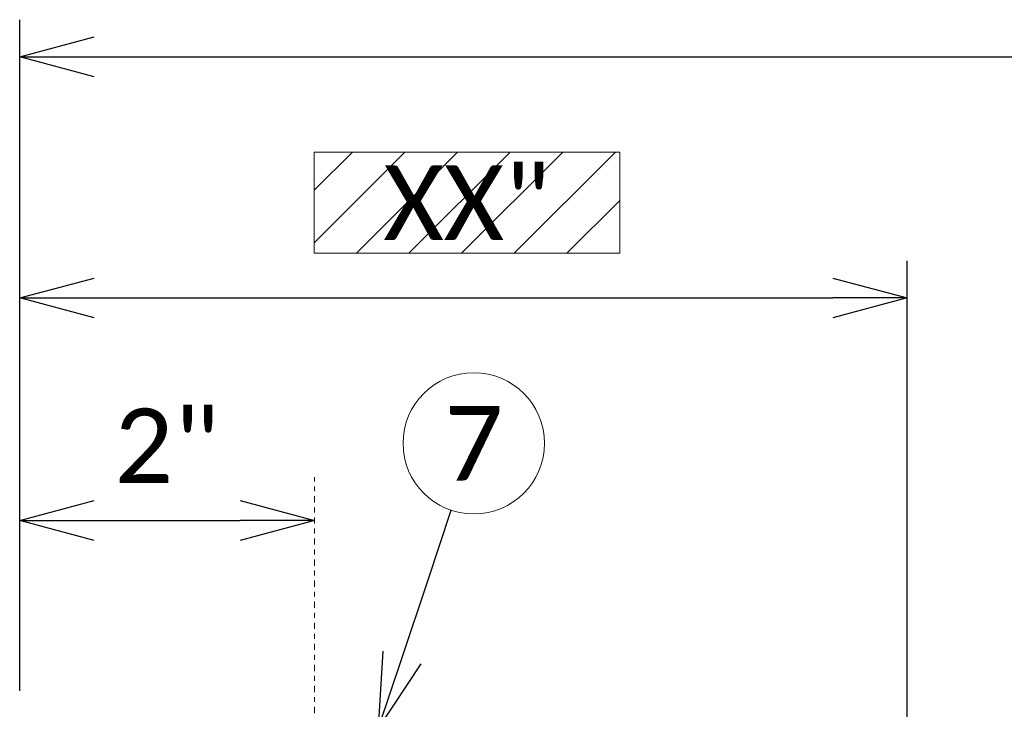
# Model space of a CAD drawing. Header units: metres. Extents: x -138 to 797, y -50 to 519.
# Tile 224 of 256: x 60 to 80, y 383 to 397. Entities that reach past the tile are written whole.
import ezdxf
from ezdxf import colors
from ezdxf.entities.mleader import LeaderData, LeaderLine
from ezdxf.enums import TextEntityAlignment as Align
from ezdxf.math import Vec2, Vec3

# ---------------------------------------------------------------- set-up
doc = ezdxf.new("R2010")
doc.units = ezdxf.units.M
doc.header["$MEASUREMENT"] = 0
doc.linetypes.add('Wisdot4', pattern=[0.28125, 0.125, -0.0625, 0.03125, -0.0625])
doc.layers.add('B_ANNO_DESIGN_NOTES', color=1, linetype='Continuous', lineweight=18, true_color=0xff0000)
for name, color, linetype, lineweight in [('B_ANNO_DIM', 7, 'Continuous', 18), ('B_ANNO_SYMB', 7, 'Continuous', 18), ('B_ANNO_TEXT', 7, 'Continuous', 18), ('B_CNTR', 1, 'Wisdot4', 18)]:
    doc.layers.add(name, color=color, linetype=linetype, lineweight=lineweight)
doc.styles.add('Annotative', font='calibri.ttf', dxfattribs={"height": 0.0625})
doc.styles.get("Standard").update_dxf_attribs({"font": 'calibri.ttf'})
doc.dimstyles.new('Annotative', dxfattribs={"dimscale": 0, "dimtxt": 0.0625, "dimasz": 0.0625, "dimexe": 0.03125, "dimexo": 0.03125, "dimgap": 0.03125, "dimtad": 1, "dimdec": 3, "dimzin": 3, "dimdsep": 46, "dimlunit": 4, "dimtxsty": 'Standard', "dimblk": 'OPEN30', "dimcen": 0.03125, "dimaunit": 1, "dimadec": 0, "dimazin": 3, "dimtfac": 0.75, "dimtdec": 3, "dimtofl": 0, "dimtmove": 0, "dimatfit": 3, "dimldrblk": 'OPEN30', "dimfxl": 1, "dimtfill": 1, "dimfrac": 1, "dimtolj": 1, "dimtzin": 0, "dimarcsym": 0})

# ---------------------------------------------------------------- blocks, each defined once
blk = doc.blocks.new('_Open30')
at = {"color": 0, "linetype": 'ByBlock', "lineweight": -2}
for p, q in [((-1, 0.268), (0, 0)), ((0, 0), (-1, -0.268)), ((0, 0), (-1, 0))]:
    blk.add_line(p, q, dxfattribs=at)
blk = doc.blocks.new('*D5673')
at = {"layer": 'B_ANNO_DIM', "color": 0, "lineweight": -2, "transparency": 16777216}
for p, q in [((173.261, 116.257), (173.261, 129.796)), ((245.261, 116.257), (245.261, 129.796)), ((174.761, 129.046), (243.761, 129.046))]:
    blk.add_line(p, q, dxfattribs=at)
at = {"layer": 'Defpoints', "color": 0, "transparency": 16777216}
for p in [(245.261, 129.046), (173.261, 115.507), (245.261, 115.507)]:
    blk.add_point(p, dxfattribs=at)
at = {"layer": 'B_ANNO_DIM', "color": 0, "lineweight": -2, "transparency": 16777216, "xscale": 1.5, "yscale": 1.5, "zscale": 1.5, "rotation": 180}
blk.add_blockref('_Open30', (173.261, 129.046), dxfattribs=at)
at = {"layer": 'B_ANNO_DIM', "color": 0, "lineweight": -2, "transparency": 16777216, "xscale": 1.5, "yscale": 1.5, "zscale": 1.5}
blk.add_blockref('_Open30', (245.261, 129.046), dxfattribs=at)
at = {"layer": 'B_ANNO_DIM', "color": 0, "transparency": 16777216, "insert": (209.261, 130.554), "char_height": 1.5, "attachment_point": 5, "bg_fill": 3, "box_fill_scale": 1.25, "bg_fill_color": 256, "bg_fill_true_color": 13158600, "bg_fill_transparency": 0}
blk.add_mtext('\\A1;2\'-2"', dxfattribs=at)
blk = doc.blocks.new('*D5775')
at = {"layer": 'B_ANNO_DIM', "color": 0, "lineweight": -2, "transparency": 16777216}
for p, q in [((191.153, 106.525), (191.153, 124.931)), ((174.761, 124.181), (189.653, 124.181))]:
    blk.add_line(p, q, dxfattribs=at)
at = {"layer": 'Defpoints', "color": 0, "transparency": 16777216}
for p in [(173.261, 124.181), (191.153, 124.181), (191.153, 105.775)]:
    blk.add_point(p, dxfattribs=at)
at = {"layer": 'B_ANNO_DIM', "color": 0, "lineweight": -2, "transparency": 16777216, "xscale": 1.5, "yscale": 1.5, "zscale": 1.5, "rotation": 180}
blk.add_blockref('_Open30', (173.261, 124.181), dxfattribs=at)
at = {"layer": 'B_ANNO_DIM', "color": 0, "lineweight": -2, "transparency": 16777216, "xscale": 1.5, "yscale": 1.5, "zscale": 1.5}
blk.add_blockref('_Open30', (191.153, 124.181), dxfattribs=at)
blk = doc.blocks.new('*D5643')
at = {"layer": 'B_ANNO_DIM', "color": 0, "lineweight": -2, "transparency": 16777216}
blk.add_line((174.761, 119.693), (177.704, 119.693), dxfattribs=at)
at = {"layer": 'Defpoints', "color": 0, "transparency": 16777216}
for p in [(173.261, 119.693), (179.204, 119.693), (179.204, 119.693)]:
    blk.add_point(p, dxfattribs=at)
at = {"layer": 'B_ANNO_DIM', "color": 0, "lineweight": -2, "transparency": 16777216, "xscale": 1.5, "yscale": 1.5, "zscale": 1.5, "rotation": 180}
blk.add_blockref('_Open30', (173.261, 119.693), dxfattribs=at)
at = {"layer": 'B_ANNO_DIM', "color": 0, "lineweight": -2, "transparency": 16777216, "xscale": 1.5, "yscale": 1.5, "zscale": 1.5}
blk.add_blockref('_Open30', (179.204, 119.693), dxfattribs=at)
at = {"layer": 'B_ANNO_DIM', "color": 0, "transparency": 16777216, "insert": (176.232, 121.2), "char_height": 1.5, "attachment_point": 5, "bg_fill": 3, "box_fill_scale": 1.25, "bg_fill_color": 256, "bg_fill_true_color": 13158600, "bg_fill_transparency": 0}
blk.add_mtext('\\A1;2"', dxfattribs=at)
blk = doc.blocks.new('*U5621')
at = {"layer": 'B_CNTR'}
blk.add_line((179.2035, 108.1553), (179.2035, 120.5681), dxfattribs=at)
at = {"layer": 'B_ANNO_TEXT', "style": 'Annotative'}
blk.add_attdef('DIM10', text='', height=1.5, rotation=300, dxfattribs=at).set_placement((32.2459, 105.4056), align=Align.MIDDLE_CENTER)
at = {"layer": 'B_ANNO_DIM'}
dim = blk.add_linear_dim(base=(245.2605, 129.0462), p1=(173.2605, 115.5074), p2=(245.2605, 115.5074), dimstyle='Annotative', override={"dimlfac": 0.361}, dxfattribs=at)
dim.commit()
dim.dimension.update_dxf_attribs({"geometry": '*D5673', "text_midpoint": (209.2605, 130.5537)})
at = {"layer": 'B_ANNO_DESIGN_NOTES'}
h = blk.add_hatch(dxfattribs=at)
h.set_pattern_fill('ANSI31', color=256, scale=6)
h.set_pattern_definition([(45, (105.0838, -26.2954), (-0.53033, 0.53033), [])])
h.paths.add_polyline_path([(185.3568, 125.084), (185.3568, 127.1248), (179.1971, 127.1248), (179.1971, 125.084)])
blk.add_lwpolyline([(179.1971, 127.1248), (185.3568, 127.1248), (185.3568, 125.084), (179.1971, 125.084)], close=True, dxfattribs=at)
at = {"layer": 'B_ANNO_SYMB'}
blk.add_circle((182.4138, 121.2486), 1.4255, dxfattribs=at)
at = {"layer": 'B_ANNO_TEXT', "insert": (182.4138, 121.2486), "char_height": 1.5, "width": 3.563823, "attachment_point": 5, "style": 'Annotative'}
blk.add_mtext('7', dxfattribs=at)
at = {"layer": 'B_ANNO_TEXT', "style": 'Annotative'}
blk.add_attdef('DIM8', text='', height=1.5, dxfattribs=at).set_placement((182.277, 126.1044), align=Align.MIDDLE_CENTER)
at = {"layer": 'B_ANNO_DIM'}
dim = blk.add_linear_dim(base=(191.1525, 124.1808), p1=(173.2605, 124.1808), p2=(191.1525, 105.7754), text=' ', dimstyle='Annotative', override={"dimlfac": 0.361}, dxfattribs=at)
dim.commit()
dim.dimension.update_dxf_attribs({"geometry": '*D5775', "text_midpoint": (182.2065, 124.1808)})
ml = blk.add_multileader_mtext('Standard', dxfattribs=at)
ml.set_content('', color=256)
ml.set_leader_properties()
ml.set_arrow_properties(name='OPEN30')
ml.build(insert=Vec2(0, 0))
ml.multileader.update_dxf_attribs({"text_right_attachment_type": 3, "dogleg_length": 0.0625, "arrow_head_size": 1.5, "scale": 24})
ctx = ml.context
ctx.base_point, ctx.scale, ctx.char_height, ctx.arrow_head_size, ctx.landing_gap_size, ctx.plane_origin, ctx.plane_x_axis, ctx.plane_y_axis = Vec3(182.4375, 121.3192), 24, 1.5, 1.5, 0.75, Vec3(180.3804, 115.1766), Vec3(-0.3175593, -0.9482384), Vec3(0.9482384, -0.3175593)
ctx.right_attachment = 3
notes = []
notes.append((ctx, [(0, (1, 1, 0), (181.4848, 118.4745), (0.3175593, 0.9482384), 1.5, [(0, [(180.4911, 115.5074), (181.4848, 118.4745), (181.4848, 118.4745)], 0, [])])]))
ctx.mtext.insert, ctx.mtext.text_direction, ctx.mtext.rotation, ctx.mtext.flow_direction = Vec3(182.9105, 120.3699), Vec3(-0.3175593, -0.9482384), 4.3892346, 5
for ctx, leaders in notes:
    for number, flags, end, landing, length, lines in leaders:
        leader = LeaderData()
        leader.index, (leader.has_last_leader_line, leader.has_dogleg_vector, leader.attachment_direction) = number, flags
        leader.last_leader_point, leader.dogleg_vector, leader.dogleg_length = Vec3(end), Vec3(landing), length
        for number, points, colour, breaks in lines:
            line = LeaderLine()
            line.index, line.vertices, line.color, line.breaks = number, Vec3.list(points), colors.encode_raw_color(colour), breaks
            leader.lines.append(line)
        ctx.leaders.append(leader)
dim = blk.add_linear_dim(base=(179.2035, 119.6928), p1=(173.2605, 119.6928), p2=(179.2035, 119.6928), dimstyle='Annotative', override={"dimlfac": 0.34}, dxfattribs=at)
dim.commit()
dim.dimension.update_dxf_attribs({"geometry": '*D5643', "text_midpoint": (176.232, 121.2003)})

msp = doc.modelspace()

# ---------------------------------------------------------------- block references
ref = msp.add_blockref('*U5621', (-112.829, 266.839))
ref.add_attrib('DIM8', 'XX"', dxfattribs={"layer": 'B_ANNO_TEXT', "height": 1.5, "style": 'Annotative'}).set_placement((69.448, 392.943), align=Align.MIDDLE_CENTER)

doc.saveas('drawing.dxf')
